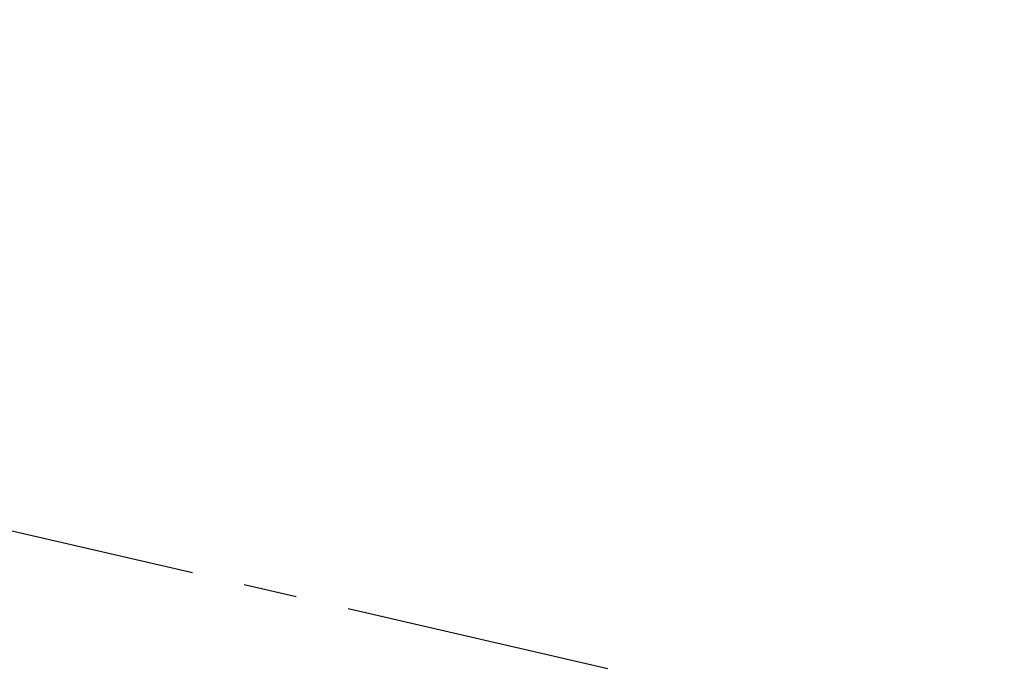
# Model space of a CAD drawing. Header units: millimetres. Extents: x -50096 to 615650, y 194565 to 243945.
# Tile 22 of 130: x 227792 to 227851, y 221916 to 221955. Entities that reach past the tile are written whole.
import ezdxf

# ---------------------------------------------------------------- set-up
doc = ezdxf.new("R2010")
doc.units = ezdxf.units.MM
doc.linetypes.add('осевая', pattern=[50.8, 31.75, -6.35, 6.35, -6.35])
doc.layers.add('ГТО-2_Оси_025', color=6, linetype='осевая', lineweight=25)
doc.layers.add('ГТО-2_Размеры_035', color=2, linetype='Continuous', lineweight=35)
doc.layers.add('ГТО-2_Штриховка_018', color=7, linetype='Continuous', lineweight=18, true_color=0x6b6b6b)

# ---------------------------------------------------------------- blocks, each defined once
blk = doc.blocks.new('ОГСО_Затвор_План')
at = {"layer": 'ГТО-2_Оси_025', "ltscale": 0.5}
blk.add_line((1439.692, 0), (-1270.296, 0), dxfattribs=at)
blk = doc.blocks.new('A$C1AA538EC')
at = {"layer": 'ГТО-2_Размеры_035', "rotation": 346.9999999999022}
blk.add_blockref('ОГСО_Затвор_План', (-6044.682, -11100.099), dxfattribs=at)

msp = doc.modelspace()

# ---------------------------------------------------------------- hatches: boundary and pattern name
at = {"layer": 'ГТО-2_Штриховка_018'}
h = msp.add_hatch(dxfattribs=at)
h.set_pattern_fill('ANSI35', color=256, scale=100)
h.set_pattern_definition([(45, (-115466.6, -494469.8), (-449.0128, 449.0128), []), (45, (-115017.6, -494469.8), (-449.0128, 449.0128), [793.75, -158.75, 0, -158.75])])
h.paths.add_polyline_path([(243988.45, 233562.872), (247488.45, 233562.872), (247488.45, 236562.872), (227633.45, 236562.872), (227633.45, 228037.872), (232688.45, 228037.872), (232688.45, 229062.872), (243988.45, 229062.872)])
edge = h.paths.add_edge_path(flags=16)
edge.add_arc((234968.45, 232762.782), 1700, 0, 360)
edge = h.paths.add_edge_path(flags=16)
edge.add_arc((255968.45, 232762.782), 1700, 0, 360)
h.paths.add_polyline_path([(264438.45, 224462.872), (264438.45, 224822.872), (265938.45, 224822.872), (265938.45, 224462.872), (276518.45, 224462.872), (276518.45, 221662.696), (278018.45, 221662.696), (278018.45, 225962.872), (263788.45, 225962.872), (263788.45, 236562.872), (247488.45, 236562.872), (247488.45, 233562.872), (250988.45, 233562.872), (250988.45, 229062.872), (262288.45, 229062.872), (262288.45, 226212.872), (247488.45, 226212.872), (247488.45, 224462.872), (252623.45, 224462.872), (252623.45, 224822.872), (254123.45, 224822.872), (254123.45, 224462.872), (258378.45, 224462.872), (258378.45, 224822.871), (259878.45, 224822.871), (259878.45, 224462.872)])

# ---------------------------------------------------------------- block references
at = {"layer": 'ГТО-2_Размеры_035'}
msp.add_blockref('A$C1AA538EC', (234968.45, 232762.782), dxfattribs=at)

doc.saveas('drawing.dxf')
